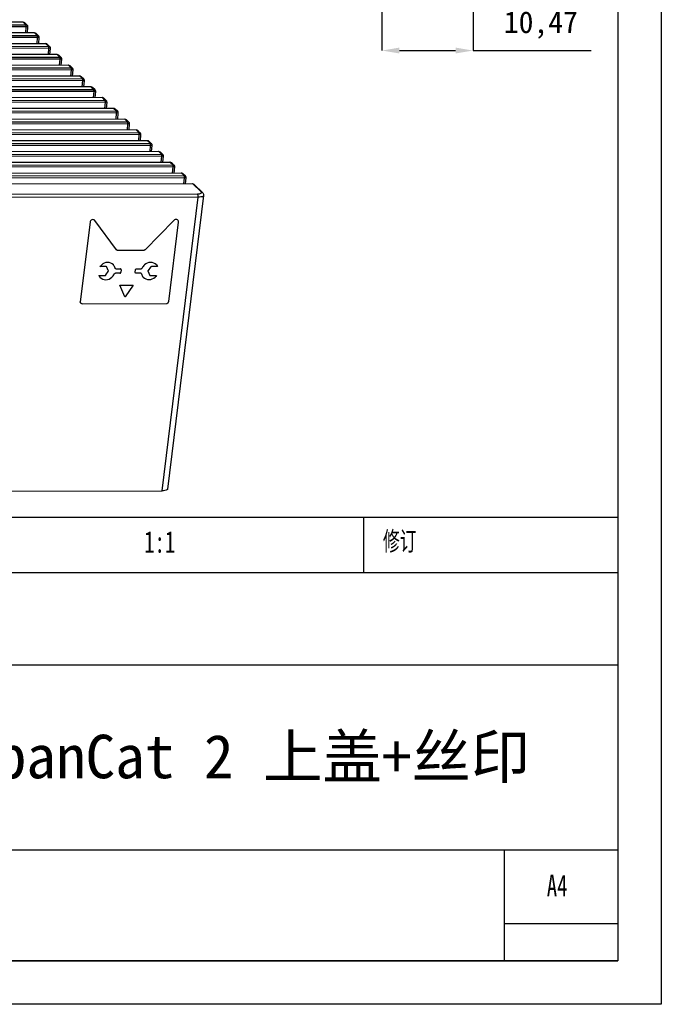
# Model space of a CAD drawing. Header units: millimetres. Extents: x 1573 to 1793, y 2179 to 2579.
# Tile 15 of 26: x 1719 to 1793, y 2179 to 2292. Entities that reach past the tile are written whole.
import ezdxf

# ---------------------------------------------------------------- set-up
doc = ezdxf.new("R2010")
doc.units = ezdxf.units.MM
doc.styles.add('SLDTEXTSTYLE0', font='TXT', dxfattribs={"width": 0.7, "bigfont": 'bigfont'})
doc.styles.add('SLDTEXTSTYLE1', font='TXT', dxfattribs={"width": 0.7})
doc.styles.add('标注2.5', font='simhei.ttf', dxfattribs={"height": 2.5})
doc.styles.add('标题7', font='simhei.ttf', dxfattribs={"height": 5})
doc.dimstyles.new('标注绿色', dxfattribs={"dimtxt": 2.5, "dimasz": 2, "dimexe": 0, "dimexo": 0, "dimgap": 1.524, "dimtad": 1, "dimtih": 1, "dimtoh": 1, "dimzin": 1, "dimtxsty": '标注2.5', "dimcen": 2.5, "dimclrd": 3, "dimclre": 3, "dimclrt": 3, "dimadec": 1, "dimazin": 0, "dimtfac": 1, "dimtmove": 0, "dimatfit": 3, "dimfxl": 1, "dimtzin": 1, "dimarcsym": 0})

# ---------------------------------------------------------------- blocks, each defined once
blk = doc.blocks.new('*D109')
at = {"color": 3, "lineweight": -2, "transparency": 16777216}
for p, q in [((1760.93, 2305), (1760.93, 2288.18)), ((1771.4, 2305), (1771.4, 2288.18)), ((1762.93, 2288.18), (1769.4, 2288.18)), ((1771.4, 2288.18), (1784.97, 2288.18))]:
    blk.add_line(p, q, dxfattribs=at)
at = {"color": 3, "transparency": 16777216}
for points in [[(1762.93, 2288.52), (1762.93, 2287.85), (1760.93, 2288.18)], [(1769.4, 2288.52), (1769.4, 2287.85), (1771.4, 2288.18)]]:
    blk.add_solid(points, dxfattribs=at)
at = {"layer": 'Defpoints', "color": 0, "transparency": 16777216}
for p in [(1760.93, 2305), (1771.4, 2305), (1771.4, 2288.18)]:
    blk.add_point(p, dxfattribs=at)
at = {"color": 3, "transparency": 16777216, "insert": (1779.19, 2291.12), "char_height": 2.5, "attachment_point": 5, "style": '标注2.5'}
blk.add_mtext('10,47', dxfattribs=at)

msp = doc.modelspace()

# ---------------------------------------------------------------- linework, layer by layer
at = {"color": 7, "linetype": 'Continuous', "lineweight": 25}
for p, q in [((1719.6881477, 2291.4547352), (1612.5407176, 2291.2676267)), ((1719.7116502, 2291.4438421), (1612.5642201, 2291.2567335)), ((1720.0128506, 2291.156253), (1719.7116502, 2291.4438421)), ((1720.1779149, 2291.0966164), (1719.8914717, 2291.3701151)), ((1612.8654205, 2290.9691444), (1720.0128506, 2291.156253)), ((1720.0596418, 2290.9187713), (1612.9122117, 2290.7316627)), ((1720.9863138, 2290.2152335), (1613.8388837, 2290.028125)), ((1721.0098163, 2290.2043404), (1613.8623862, 2290.0172318)), ((1720.187291, 2290.2138382), (1720.248619, 2290.9089192)), ((1721.3110167, 2289.9167513), (1721.0098163, 2290.2043404)), ((1614.1635866, 2289.7296427), (1721.3110167, 2289.9167513)), ((1721.3578079, 2289.6792696), (1614.2103778, 2289.492161)), ((1721.476081, 2289.8571147), (1721.1896378, 2290.1306134)), ((1721.4854571, 2288.9743365), (1721.5467851, 2289.6694175)), ((1722.2844799, 2288.9757318), (1615.1370498, 2288.7886233)), ((1722.3079824, 2288.9648387), (1615.1605523, 2288.7777301)), ((1615.4617527, 2288.490141), (1722.6091828, 2288.6772496)), ((1722.655974, 2288.4397679), (1615.5085439, 2288.2526593)), ((1722.6091828, 2288.6772496), (1722.3079824, 2288.9648387)), ((1722.7742471, 2288.617613), (1722.4878039, 2288.8911117)), ((1722.7836232, 2287.7348348), (1722.8449512, 2288.4299158)), ((1723.582646, 2287.7362301), (1616.4352159, 2287.5491216)), ((1723.6061485, 2287.725337), (1616.4587184, 2287.5382284)), ((1616.7599188, 2287.2506393), (1723.9073489, 2287.4377479)), ((1723.9541401, 2287.2002662), (1616.80671, 2287.0131577)), ((1723.9073489, 2287.4377479), (1723.6061485, 2287.725337)), ((1724.0724132, 2287.3781113), (1723.78597, 2287.65161)), ((1724.0817893, 2286.4953331), (1724.1431173, 2287.1904141)), ((1724.8808121, 2286.4967284), (1617.733382, 2286.3096199)), ((1724.9043146, 2286.4858353), (1617.7568845, 2286.2987267)), ((1618.0580849, 2286.0111377), (1725.205515, 2286.1982462)), ((1725.2523062, 2285.9607645), (1618.1048761, 2285.773656)), ((1725.205515, 2286.1982462), (1724.9043146, 2286.4858353)), ((1725.3705793, 2286.1386096), (1725.0841361, 2286.4121083)), ((1725.3799554, 2285.2558314), (1725.4412834, 2285.9509124)), ((1726.1789782, 2285.2572267), (1619.0315481, 2285.0701182)), ((1726.2024807, 2285.2463336), (1619.0550506, 2285.059225)), ((1619.356251, 2284.771636), (1726.5036811, 2284.9587445)), ((1726.5504723, 2284.7212628), (1619.4030422, 2284.5341543)), ((1726.5036811, 2284.9587445), (1726.2024807, 2285.2463336)), ((1726.6687454, 2284.8991079), (1726.3823022, 2285.1726066)), ((1726.6781215, 2284.0163297), (1726.7394495, 2284.7114107)), ((1727.4771443, 2284.017725), (1620.3297142, 2283.8306165)), ((1727.5006468, 2284.0068319), (1620.3532167, 2283.8197233)), ((1620.6544171, 2283.5321343), (1727.8018472, 2283.7192428)), ((1727.8486384, 2283.4817611), (1620.7012083, 2283.2946526)), ((1727.8018472, 2283.7192428), (1727.5006468, 2284.0068319)), ((1727.9669114, 2283.6596062), (1727.6804683, 2283.9331049)), ((1727.9762876, 2282.776828), (1728.0376156, 2283.471909)), ((1728.7753104, 2282.7782233), (1621.6278803, 2282.5911148)), ((1728.7988129, 2282.7673302), (1621.6513828, 2282.5802216)), ((1621.9525832, 2282.2926326), (1729.1000133, 2282.4797411)), ((1729.1468045, 2282.2422594), (1621.9993744, 2282.0551509)), ((1729.1000133, 2282.4797411), (1728.7988129, 2282.7673302)), ((1729.2650775, 2282.4201045), (1728.9786344, 2282.6936032)), ((1729.2744537, 2281.5373263), (1729.3357817, 2282.2324073)), ((1730.0734765, 2281.5387217), (1622.9260464, 2281.3516131)), ((1730.096979, 2281.5278285), (1622.9495489, 2281.34072)), ((1623.2507493, 2281.0531309), (1730.3981794, 2281.2402394)), ((1730.3981794, 2281.2402394), (1730.096979, 2281.5278285)), ((1730.5632436, 2281.1806028), (1730.2768005, 2281.4541015)), ((1730.4449706, 2281.0027577), (1623.2975405, 2280.8156492)), ((1731.3716426, 2280.29922), (1624.2242125, 2280.1121114)), ((1731.3951451, 2280.2883268), (1624.247715, 2280.1012183)), ((1624.5489154, 2279.8136292), (1731.6963455, 2280.0007377)), ((1730.5726198, 2280.2978246), (1730.6339478, 2280.9929056)), ((1731.6963455, 2280.0007377), (1731.3951451, 2280.2883268)), ((1731.8614097, 2279.9411011), (1731.5749666, 2280.2145998)), ((1731.7431367, 2279.763256), (1624.5957066, 2279.5761475)), ((1732.6698087, 2279.0597183), (1625.5223786, 2278.8726097)), ((1732.6933112, 2279.0488251), (1625.5458811, 2278.8617166)), ((1731.8707859, 2279.0583229), (1731.9321139, 2279.7534039)), ((1732.9945116, 2278.761236), (1732.6933112, 2279.0488251)), ((1733.1595758, 2278.7015994), (1732.8731327, 2278.9750981)), ((1625.8470815, 2278.5741275), (1732.9945116, 2278.761236)), ((1733.0413028, 2278.5237543), (1625.8938727, 2278.3366458)), ((1733.9679748, 2277.8202166), (1626.8205447, 2277.633108)), ((1733.9914773, 2277.8093234), (1626.8440472, 2277.6222149)), ((1733.168952, 2277.8188213), (1733.23028, 2278.5139022)), ((1734.2926777, 2277.5217343), (1733.9914773, 2277.8093234)), ((1734.4577419, 2277.4620977), (1734.1712988, 2277.7355964)), ((1627.1452476, 2277.3346258), (1734.2926777, 2277.5217343)), ((1734.3394689, 2277.2842526), (1627.1920388, 2277.0971441)), ((1735.2661409, 2276.5807149), (1628.1187108, 2276.3936063)), ((1735.2896434, 2276.5698217), (1628.1422133, 2276.3827132)), ((1734.4671181, 2276.5793196), (1734.5284461, 2277.2744005)), ((1735.5908438, 2276.2822326), (1735.2896434, 2276.5698217)), ((1628.4434137, 2276.0951241), (1735.5908438, 2276.2822326)), ((1735.637635, 2276.0447509), (1628.4902049, 2275.8576424)), ((1735.755908, 2276.222596), (1735.4694649, 2276.4960947)), ((1735.7652842, 2275.3398179), (1735.8266122, 2276.0348988)), ((1736.564307, 2275.3412132), (1629.4168769, 2275.1541046)), ((1736.5878095, 2275.33032), (1629.4403794, 2275.1432115)), ((1629.7415798, 2274.8556224), (1736.8890099, 2275.0427309)), ((1736.9358011, 2274.8052492), (1629.788371, 2274.6181407)), ((1736.8890099, 2275.0427309), (1736.5878095, 2275.33032)), ((1737.0540741, 2274.9830943), (1736.767631, 2275.256593)), ((1737.0634503, 2274.1003162), (1737.1247783, 2274.7953971)), ((1737.8624731, 2274.1017115), (1630.715043, 2273.9146029)), ((1737.8859756, 2274.0908183), (1630.7385455, 2273.9037098)), ((1631.0397459, 2273.6161207), (1738.187176, 2273.8032292)), ((1738.2339672, 2273.5657475), (1631.0865371, 2273.378639)), ((1738.187176, 2273.8032292), (1737.8859756, 2274.0908183)), ((1738.3522402, 2273.7435927), (1738.0657971, 2274.0170913)), ((1738.3616164, 2272.8608145), (1738.4229444, 2273.5558955)), ((1739.1606392, 2272.8622098), (1632.0132091, 2272.6751012)), ((1739.1841417, 2272.8513166), (1632.0367116, 2272.6642081)), ((1740.1478594, 2271.9311495), (1739.1841417, 2272.8513166)), ((1740.3203023, 2271.8644677), (1739.3639632, 2272.7775896)), ((1633.8921337, 2271.5173152), (1739.7334567, 2271.7021429)), ((1739.8010059, 2271.3208262), (1633.9596828, 2271.1359985)), ((1735.6681564, 2237.5653093), (1739.8010059, 2271.3208262)), ((1736.3198147, 2237.7693051), (1740.4526642, 2271.524822)), ((1629.8268334, 2237.3804816), (1735.6681564, 2237.5653093))]:
    msp.add_line(p, q, dxfattribs=at)
at = {"color": 8, "linetype": 'Continuous', "lineweight": 25}
for p, q in [((1719.9974152, 2290.2135066), (1720.0596418, 2290.9187713)), ((1721.2955813, 2288.9740049), (1721.3578079, 2289.6792696)), ((1722.5937474, 2287.7345032), (1722.655974, 2288.4397679)), ((1723.8919135, 2286.4950015), (1723.9541401, 2287.2002662)), ((1725.1900796, 2285.2554998), (1725.2523062, 2285.9607645)), ((1726.4882457, 2284.0159982), (1726.5504723, 2284.7212628)), ((1727.7864118, 2282.7764965), (1727.8486384, 2283.4817611)), ((1729.0845779, 2281.5369948), (1729.1468045, 2282.2422594)), ((1730.382744, 2280.2974931), (1730.4449706, 2281.0027577)), ((1731.6809101, 2279.0579914), (1731.7431367, 2279.763256)), ((1732.9790762, 2277.8184897), (1733.0413028, 2278.5237543)), ((1734.2772423, 2276.578988), (1734.3394689, 2277.2842526)), ((1735.5754084, 2275.3394863), (1735.637635, 2276.0447509)), ((1736.8735745, 2274.0999846), (1736.9358011, 2274.8052492)), ((1738.1717406, 2272.8604829), (1738.2339672, 2273.5657475))]:
    msp.add_line(p, q, dxfattribs=at)
at = {"color": 7, "linetype": 'Continuous'}
for p, q in [((1730.4369213, 2265.2701932), (1727.9499903, 2268.6432572)), ((1737.0264484, 2268.6591072), (1733.7123159, 2265.2759129)), ((1727.3842964, 2268.437287), (1726.2668461, 2259.3103848)), ((1736.4244868, 2259.3281228), (1737.5419371, 2268.455025)), ((1733.5227131, 2265.1927679), (1730.6062411, 2265.187675)), ((1729.2301093, 2263.3365756), (1728.5260964, 2263.3353462)), ((1729.4841406, 2262.884261), (1729.3272673, 2263.2728929)), ((1730.358495, 2263.0837198), (1730.8676028, 2263.0846089)), ((1732.5796335, 2262.6989156), (1732.6124718, 2262.9671262)), ((1732.7461811, 2263.0878894), (1733.2552604, 2263.0887784)), ((1734.3332618, 2263.2816343), (1734.0811391, 2262.8922881)), ((1735.1500999, 2263.3469135), (1734.446059, 2263.3456841)), ((1728.4013215, 2262.3162325), (1729.1053325, 2262.3174619)), ((1729.2181309, 2262.3815137), (1729.4702607, 2262.7708847)), ((1730.8052441, 2262.5752874), (1730.2961409, 2262.5743984)), ((1730.9717917, 2262.9642612), (1730.9389534, 2262.6960506)), ((1733.1928972, 2262.5794569), (1732.6838224, 2262.5785679)), ((1734.0672567, 2262.7789127), (1734.2241267, 2262.390256)), ((1734.3212859, 2262.3265704), (1735.0253249, 2262.3277998)), ((1731.4021492, 2259.8645986), (1730.8087944, 2261.190035)), ((1730.8213098, 2261.2081363), (1732.3329041, 2261.2107759)), ((1732.3409914, 2261.1927106), (1731.4227517, 2259.8646346)), ((1726.4752238, 2259.0696894), (1736.1570684, 2259.0865965))]:
    msp.add_line(p, q, dxfattribs=at)
at = {"color": 7, "lineweight": -3}
for p, q in [((1608.0295983, 2234.5254724), (1788.0295983, 2234.5254724)), ((1758.8295983, 2228.1504724), (1758.8295983, 2234.5254724)), ((1788.0295983, 2228.1504724), (1706.8295983, 2228.1504724)), ((1788.0295983, 2217.5254724), (1608.0295983, 2217.5254724)), ((1662.6295983, 2196.2754724), (1788.0295983, 2196.2754724)), ((1775.0295983, 2183.5254724), (1775.0295983, 2196.2754724)), ((1788.0295983, 2187.7754724), (1775.0295983, 2187.7754724)), ((1608.0295983, 2183.5254724), (1788.0295983, 2183.5254724))]:
    msp.add_line(p, q, dxfattribs=at)
msp.add_line((1788.0295983, 2234.5254724), (1788.0295983, 2183.5254724))
for points in [[(1793.0295983, 2178.5254724), (1572.9080316, 2178.5254724), (1572.9080316, 2578.7570666), (1793.0295983, 2578.7570666)], [(1788.0295983, 2183.5254724), (1577.9080316, 2183.5254724), (1577.9080316, 2573.7570666), (1788.0295983, 2573.7570666)]]:
    msp.add_lwpolyline(points, close=True)
at = {"color": 7, "linetype": 'Continuous', "lineweight": 25, "flags": 128}
for points in [[(1719.7116502, 2291.4438421), (1719.6986811, 2291.4526038), (1719.6881477, 2291.4547352)], [(1721.0098163, 2290.2043404), (1720.9968472, 2290.2131021), (1720.9863138, 2290.2152335)], [(1722.3079824, 2288.9648387), (1722.2950133, 2288.9736004), (1722.2844799, 2288.9757318)], [(1723.6061485, 2287.725337), (1723.5931794, 2287.7340987), (1723.582646, 2287.7362301)], [(1724.9043146, 2286.4858353), (1724.8913455, 2286.494597), (1724.8808121, 2286.4967284)], [(1726.2024807, 2285.2463336), (1726.1895116, 2285.2550953), (1726.1789782, 2285.2572267)], [(1727.5006468, 2284.0068319), (1727.4876777, 2284.0155937), (1727.4771443, 2284.017725)], [(1728.7988129, 2282.7673302), (1728.7858438, 2282.776092), (1728.7753104, 2282.7782233)], [(1730.096979, 2281.5278285), (1730.0840099, 2281.5365903), (1730.0734765, 2281.5387217)], [(1731.3951451, 2280.2883268), (1731.382176, 2280.2970886), (1731.3716426, 2280.29922)], [(1732.6933112, 2279.0488251), (1732.6803421, 2279.0575869), (1732.6698087, 2279.0597183)], [(1733.9914773, 2277.8093234), (1733.9785082, 2277.8180852), (1733.9679748, 2277.8202166)], [(1735.2896434, 2276.5698217), (1735.2766743, 2276.5785835), (1735.2661409, 2276.5807149)], [(1736.5878095, 2275.33032), (1736.5748404, 2275.3390818), (1736.564307, 2275.3412132)], [(1737.8859756, 2274.0908183), (1737.8730065, 2274.0995801), (1737.8624731, 2274.1017115)], [(1739.1841417, 2272.8513166), (1739.1711726, 2272.8600784), (1739.1606392, 2272.8622098)], [(1739.7334567, 2271.7021429), (1739.8562756, 2271.7067438), (1739.9652033, 2271.7199246), (1740.0560539, 2271.7411789), (1740.1253361, 2271.7696898), (1740.1703874, 2271.8043617), (1740.1894764, 2271.8438621), (1740.1818696, 2271.8866731), (1740.1478594, 2271.9311495)], [(1736.3198147, 2237.7693051), (1736.3196068, 2237.767766), (1736.2923369, 2237.7113372), (1736.2279784, 2237.6618062), (1736.1290044, 2237.6210766), (1735.9992186, 2237.5907136), (1735.8436086, 2237.571884), (1735.6681564, 2237.5653093)]]:
    msp.add_lwpolyline(points, dxfattribs=at)
at = {"color": 8, "linetype": 'Continuous', "lineweight": 25, "flags": 128}
msp.add_lwpolyline([(1740.4527448, 2271.5255011), (1740.4524625, 2271.5232821), (1740.4251924, 2271.4668529), (1740.3608335, 2271.4173217), (1740.261859, 2271.3765918), (1740.1320724, 2271.3462286), (1739.9764613, 2271.3273989), (1739.8010059, 2271.3208262)], dxfattribs=at)
at = {"color": 7, "linetype": 'Continuous', "flags": 128}
for points in [[(1730.6062411, 2265.187675), (1730.5810419, 2265.1890053), (1730.5564666, 2265.1930699), (1730.5327954, 2265.1998224), (1730.5102984, 2265.2091856), (1730.4892321, 2265.221053), (1730.4698366, 2265.2352892), (1730.4523331, 2265.2517317), (1730.4369213, 2265.2701932)], [(1733.7123159, 2265.2759129), (1733.6923758, 2265.2573897), (1733.6708377, 2265.240879), (1733.6479472, 2265.226569), (1733.6239653, 2265.214623), (1733.5991654, 2265.2051771), (1733.5738303, 2265.1983391), (1733.548249, 2265.1941869), (1733.5227131, 2265.1927679)], [(1728.526097, 2263.3353462), (1728.6147005, 2263.4446379), (1728.6949538, 2263.5244058)], [(1729.3272673, 2263.2728929), (1729.3204652, 2263.2866972), (1729.3117458, 2263.2992124), (1729.3012682, 2263.3102102), (1729.2892236, 2263.3194901), (1729.2758315, 2263.3268828), (1729.2613363, 2263.3322535), (1729.2460024, 2263.3355042), (1729.2301093, 2263.3365756)], [(1730.358495, 2263.0837198), (1730.340504, 2263.085102), (1730.3232813, 2263.0892795), (1730.3072308, 2263.0961544), (1730.2927289, 2263.1055654), (1730.2801159, 2263.1172917), (1730.2696876, 2263.1310584), (1730.2616886, 2263.1465424), (1730.2563065, 2263.1633807)], [(1730.9717917, 2262.9642612), (1730.9723857, 2262.9877764), (1730.9683857, 2263.0103799), (1730.9599455, 2263.0312031), (1730.9473893, 2263.0494459), (1730.9311998, 2263.064407), (1730.9119991, 2263.0755116), (1730.890525, 2263.0823329), (1730.8676028, 2263.0846089)], [(1732.6124718, 2262.9671262), (1732.617637, 2262.9906494), (1732.6271748, 2263.0132766), (1732.6407187, 2263.0341382), (1732.6577482, 2263.0524326), (1732.677609, 2263.0674567), (1732.6995377, 2263.0786331), (1732.7226916, 2263.0855324), (1732.7461811, 2263.0878894)], [(1733.3770033, 2263.1688303), (1733.3674949, 2263.151966), (1733.3557001, 2263.1364474), (1733.3418955, 2263.1226384), (1733.3264051, 2263.110863), (1733.3095921, 2263.1013973), (1733.2918509, 2263.0944634), (1733.2735976, 2263.090224), (1733.2552604, 2263.0887784)], [(1734.3332618, 2263.2816343), (1734.3434479, 2263.2954683), (1734.3552362, 2263.3080194), (1734.3684119, 2263.3190586), (1734.3827346, 2263.3283846), (1734.3979431, 2263.3358273), (1734.4137599, 2263.341251), (1734.4298967, 2263.3445567), (1734.446059, 2263.3456841)], [(1735.0274475, 2263.535464), (1735.1028998, 2263.4332638), (1735.1500999, 2263.3469135)], [(1728.4013215, 2262.3162325), (1728.4138808, 2262.2907704), (1728.4272577, 2262.2658044), (1728.4414399, 2262.2413575), (1728.4564143, 2262.2174523), (1728.4721671, 2262.1941108), (1728.4886836, 2262.1713547), (1728.5059486, 2262.1492049), (1728.5239462, 2262.127682)], [(1729.1053325, 2262.3174619), (1729.1214951, 2262.3185894), (1729.1376321, 2262.3218951), (1729.1534492, 2262.327319), (1729.1686579, 2262.3347619), (1729.1829808, 2262.3440883), (1729.1961565, 2262.3551278), (1729.2079449, 2262.3676793), (1729.2181309, 2262.3815137)], [(1729.4702607, 2262.7708847), (1729.4779459, 2262.7843082), (1729.4840495, 2262.7983762), (1729.4884802, 2262.8128783), (1729.4911716, 2262.8275974), (1729.4920837, 2262.8423133), (1729.4912027, 2262.856806), (1729.4885417, 2262.8708587), (1729.4841406, 2262.884261)], [(1730.1743953, 2262.4943408), (1730.1839034, 2262.5112061), (1730.1956981, 2262.5267258), (1730.2095028, 2262.5405357), (1730.2249936, 2262.552312), (1730.2418071, 2262.5617784), (1730.259549, 2262.5687129), (1730.277803, 2262.5729527), (1730.2961409, 2262.5743984)], [(1730.8052441, 2262.5752874), (1730.8287336, 2262.5776444), (1730.8518875, 2262.5845437), (1730.8738162, 2262.5957201), (1730.893677, 2262.6107442), (1730.9107065, 2262.6290386), (1730.9242504, 2262.6499002), (1730.9337882, 2262.6725274), (1730.9389534, 2262.6960506)], [(1732.6838224, 2262.5785679), (1732.6609002, 2262.5808439), (1732.6394261, 2262.5876652), (1732.6202254, 2262.5987698), (1732.6040359, 2262.6137309), (1732.5914798, 2262.6319736), (1732.5830395, 2262.6527969), (1732.5790395, 2262.6754004), (1732.5796335, 2262.6989156)], [(1733.295087, 2262.4997904), (1733.2897055, 2262.5166297), (1733.2817069, 2262.5321148), (1733.2712786, 2262.5458824), (1733.2586655, 2262.5576096), (1733.2441633, 2262.5670214), (1733.2281123, 2262.5738968), (1733.2108889, 2262.5780746), (1733.1928972, 2262.5794569)], [(1734.0672567, 2262.7789127), (1734.0628561, 2262.7923151), (1734.0601955, 2262.8063677), (1734.0593148, 2262.8208603), (1734.0602272, 2262.8355762), (1734.062919, 2262.8502951), (1734.0673499, 2262.864797), (1734.0734537, 2262.8788648), (1734.0811391, 2262.8922881)], [(1734.2241267, 2262.390256), (1734.2309287, 2262.3764512), (1734.239648, 2262.3639354), (1734.2501256, 2262.3529371), (1734.2621704, 2262.3436567), (1734.2755626, 2262.3362637), (1734.2900581, 2262.3308927), (1734.3053924, 2262.3276419), (1734.3212859, 2262.3265704)], [(1735.0253252, 2262.3277998), (1734.9366951, 2262.2185099), (1734.8564392, 2262.1387402)], [(1730.8087944, 2261.190035), (1730.8079621, 2261.1929405), (1730.8079388, 2261.19606), (1730.8087262, 2261.1991809), (1730.8102705, 2261.2020905), (1730.8124665, 2261.2045906), (1730.8151646, 2261.2065108), (1730.8181808, 2261.2077201), (1730.8213098, 2261.2081363)], [(1732.3409914, 2261.1927106), (1732.3425357, 2261.1956202), (1732.343323, 2261.1987412), (1732.3432997, 2261.2018607), (1732.3424674, 2261.2047662), (1732.3408828, 2261.2072596), (1732.3386538, 2261.2091712), (1732.3359325, 2261.2103705), (1732.3329041, 2261.2107759)], [(1731.4227517, 2259.8646346), (1731.4205557, 2259.8621345), (1731.4178576, 2259.8602143), (1731.4148414, 2259.859005), (1731.4117124, 2259.8585888), (1731.4086841, 2259.8589942), (1731.4059627, 2259.8601936), (1731.4037338, 2259.8621051), (1731.4021492, 2259.8645986)], [(1726.4752238, 2259.0696894), (1726.4293795, 2259.0742412), (1726.3864313, 2259.0878839), (1726.3480298, 2259.1100931), (1726.3156508, 2259.1400153), (1726.2905385, 2259.1765008), (1726.2736581, 2259.2181473), (1726.2656581, 2259.2633544), (1726.2668461, 2259.3103848)], [(1736.1570684, 2259.0865965), (1736.2040472, 2259.0913104), (1736.2503551, 2259.105109), (1736.2942125, 2259.1274618), (1736.333934, 2259.15751), (1736.3679931, 2259.1940988), (1736.3950809, 2259.235822), (1736.4141565, 2259.2810764), (1736.4244868, 2259.3281228)]]:
    msp.add_lwpolyline(points, dxfattribs=at)
at = {"color": 7, "linetype": 'Continuous', "lineweight": 25}
for centre, radius, start, end in [((1719.7223091, 2290.9756568), 0.3420955, 350.428072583, 31.86444662), ((1721.0204752, 2289.7361551), 0.3420955, 350.428072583, 31.86444662), ((1722.3186413, 2288.4966535), 0.3420955, 350.428072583, 31.86444662), ((1723.6168074, 2287.2571518), 0.3420955, 350.428072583, 31.86444662), ((1724.9149735, 2286.0176501), 0.3420955, 350.428072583, 31.86444662), ((1726.2131396, 2284.7781484), 0.3420955, 350.428072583, 31.86444662), ((1727.5113057, 2283.5386467), 0.3420955, 350.428072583, 31.86444662), ((1728.8094718, 2282.299145), 0.3420955, 350.428072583, 31.86444662), ((1730.1076379, 2281.0596433), 0.3420955, 350.428072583, 31.86444662), ((1731.405804, 2279.8201416), 0.3420955, 350.428072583, 31.86444662), ((1732.7039701, 2278.5806399), 0.3420955, 350.428072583, 31.86444662), ((1734.0021362, 2277.3411382), 0.3420955, 350.428072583, 31.86444662), ((1735.3003023, 2276.1016365), 0.3420955, 350.428072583, 31.86444662), ((1736.5984684, 2274.8621348), 0.3420955, 350.428072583, 31.86444662), ((1737.8966345, 2273.6226331), 0.3420955, 350.428072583, 31.86444662), ((1739.2773916, 2271.4247109), 0.5338202, 348.778277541, 31.312841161)]:
    msp.add_arc(centre, radius, start, end, dxfattribs=at)
at = {"color": 8, "linetype": 'Continuous', "lineweight": 25}
msp.add_arc((1740.1517871, 2271.685003), 0.2461779, 46.720885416, 90.914163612, dxfattribs=at)
at = {"color": 7, "linetype": 'Continuous'}
for centre, radius, start, end in [((1727.7118543, 2268.4174815), 0.3281561, 43.473041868, 176.539873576), ((1737.2556535, 2268.484979), 0.2878465, 354.026861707, 142.77588185), ((1729.385175, 2262.8608906), 0.9574182, 44.070187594, 136.129920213), ((1729.4337556, 2262.9765759), 0.8434963, 12.795083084, 40.717371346), ((1734.4310662, 2262.6646419), 1.168441, 131.993055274, 154.436875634), ((1734.3395507, 2262.8695384), 0.9574225, 44.070260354, 136.129847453), ((1729.2118447, 2262.7936154), 0.9574297, 224.07049309, 316.129614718), ((1729.1202564, 2262.9985552), 1.168526, 311.993949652, 334.437461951), ((1734.1175412, 2262.6865161), 0.8433845, 192.791302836, 220.719072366), ((1734.1662213, 2262.8022541), 0.9574197, 224.069994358, 316.13011345)]:
    msp.add_arc(centre, radius, start, end, dxfattribs=at)
at = {"color": 7, "linetype": 'Continuous', "lineweight": 25}
for centre in [(1719.7081608, 2291.1303536), (1721.0063269, 2289.8908519), (1722.304493, 2288.6513502), (1723.6026591, 2287.4118485), (1724.9008252, 2286.1723468), (1726.1989913, 2284.9328451), (1727.4971574, 2283.6933434), (1728.7953235, 2282.4538417), (1730.0934896, 2281.21434), (1731.3916557, 2279.9748383), (1732.6898218, 2278.7353366), (1733.9879879, 2277.4958349), (1735.286154, 2276.2563332), (1736.5843201, 2275.0168315), (1737.8824862, 2273.7773298), (1739.1806523, 2272.5378281)]:
    msp.add_ellipse(centre, major_axis=(0.0192553, 0.3130179), ratio=0.8920854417, start_param=5.6379673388, end_param=6.3395660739, dxfattribs=at)
at = {"color": 8, "linetype": 'Continuous', "lineweight": 25}
for centre, major_axis, ratio, start_param, end_param in [((1719.9468803, 2290.9024219), (0.2615909, 0.1559467), 0.7656137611, 0.2601067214, 0.9111337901), ((1719.9468803, 2290.9024219), (0.3017415, 0.0065794), 0.0496289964, 6.2777138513, 7.4699023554), ((1721.2450464, 2289.6629202), (0.2615909, 0.1559467), 0.7656137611, 0.2601067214, 0.9111337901), ((1721.2450464, 2289.6629202), (0.3017415, 0.0065794), 0.0496289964, 6.2777138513, 7.4699023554), ((1722.5432125, 2288.4234185), (0.2615909, 0.1559467), 0.7656137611, 0.2601067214, 0.9111337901), ((1722.5432125, 2288.4234185), (0.3017415, 0.0065794), 0.0496289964, 6.2777138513, 7.4699023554), ((1723.8413786, 2287.1839168), (0.2615909, 0.1559467), 0.7656137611, 0.2601067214, 0.9111337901), ((1723.8413786, 2287.1839168), (0.3017415, 0.0065794), 0.0496289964, 6.2777138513, 7.4699023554), ((1725.1395447, 2285.9444151), (0.2615909, 0.1559467), 0.7656137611, 0.2601067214, 0.9111337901), ((1725.1395447, 2285.9444151), (0.3017415, 0.0065794), 0.0496289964, 6.2777138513, 7.4699023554), ((1726.4377108, 2284.7049134), (0.2615909, 0.1559467), 0.7656137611, 0.2601067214, 0.9111337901), ((1726.4377108, 2284.7049134), (0.3017415, 0.0065794), 0.0496289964, 6.2777138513, 7.4699023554), ((1727.7358769, 2283.4654117), (0.2615909, 0.1559467), 0.7656137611, 0.2601067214, 0.9111337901), ((1727.7358769, 2283.4654117), (0.3017415, 0.0065794), 0.0496289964, 6.2777138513, 7.4699023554), ((1729.034043, 2282.22591), (0.2615909, 0.1559467), 0.7656137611, 0.2601067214, 0.9111337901), ((1729.034043, 2282.22591), (0.3017415, 0.0065794), 0.0496289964, 6.2777138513, 7.4699023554), ((1730.3322091, 2280.9864083), (0.2615909, 0.1559467), 0.7656137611, 0.2601067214, 0.9111337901), ((1730.3322091, 2280.9864083), (0.3017415, 0.0065794), 0.0496289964, 6.2777138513, 7.4699023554), ((1731.6303752, 2279.7469066), (0.2615909, 0.1559467), 0.7656137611, 0.2601067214, 0.9111337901), ((1731.6303752, 2279.7469066), (0.3017415, 0.0065794), 0.0496289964, 6.2777138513, 7.4699023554), ((1732.9285413, 2278.5074049), (0.2615909, 0.1559467), 0.7656137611, 0.2601067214, 0.9111337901), ((1732.9285413, 2278.5074049), (0.3017415, 0.0065794), 0.0496289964, 6.2777138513, 7.4699023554), ((1734.2267074, 2277.2679032), (0.2615909, 0.1559467), 0.7656137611, 0.2601067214, 0.9111337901), ((1734.2267074, 2277.2679032), (0.3017415, 0.0065794), 0.0496289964, 6.2777138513, 7.4699023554), ((1735.5248735, 2276.0284015), (0.2615909, 0.1559467), 0.7656137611, 0.2601067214, 0.9111337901), ((1735.5248735, 2276.0284015), (0.3017415, 0.0065794), 0.0496289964, 6.2777138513, 7.4699023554), ((1736.8230396, 2274.7888998), (0.2615909, 0.1559467), 0.7656137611, 0.2601067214, 0.9111337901), ((1736.8230396, 2274.7888998), (0.3017415, 0.0065794), 0.0496289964, 6.2777138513, 7.4699023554), ((1738.1212057, 2273.5493981), (0.2615909, 0.1559467), 0.7656137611, 0.2601067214, 0.9111337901), ((1738.1212057, 2273.5493981), (0.3017415, 0.0065794), 0.0496289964, 6.2777138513, 7.4699023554)]:
    msp.add_ellipse(centre, major_axis=major_axis, ratio=ratio, start_param=start_param, end_param=end_param, dxfattribs=at)
at = {"color": 7, "linetype": 'Continuous', "lineweight": 25}
for points, knots in [([(1720.2448296, 2290.9086164), (1720.246815, 2290.9260289), (1720.2520239, 2290.9717133), (1720.2235396, 2291.0420591), (1720.1906826, 2291.0919977), (1720.1663702, 2291.1067176), (1720.1658849, 2291.1070113)], [0, 0, 0, 0, 0.23543099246, 0.61768880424, 0.99236930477, 1, 1, 1, 1]), ([(1721.5429957, 2289.6691147), (1721.5449811, 2289.6865272), (1721.55019, 2289.7322116), (1721.5217057, 2289.8025574), (1721.4888487, 2289.852496), (1721.4645363, 2289.8672159), (1721.464051, 2289.8675097)], [0, 0, 0, 0, 0.2354309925, 0.6176888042, 0.9923693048, 1, 1, 1, 1]), ([(1722.8411618, 2288.429613), (1722.8431472, 2288.4470255), (1722.8483561, 2288.4927099), (1722.8198718, 2288.5630557), (1722.7870148, 2288.6129943), (1722.7627024, 2288.6277142), (1722.7622171, 2288.628008)], [0, 0, 0, 0, 0.23543099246, 0.61768880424, 0.99236930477, 1, 1, 1, 1]), ([(1724.1393279, 2287.1901113), (1724.1413133, 2287.2075238), (1724.1465222, 2287.2532082), (1724.1180379, 2287.3235541), (1724.0851809, 2287.3734926), (1724.0608685, 2287.3882125), (1724.0603832, 2287.3885063)], [0, 0, 0, 0, 0.2354309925, 0.6176888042, 0.9923693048, 1, 1, 1, 1]), ([(1725.437494, 2285.9506096), (1725.4394794, 2285.9680221), (1725.4446883, 2286.0137065), (1725.416204, 2286.0840524), (1725.383347, 2286.1339909), (1725.3590346, 2286.1487108), (1725.3585493, 2286.1490046)], [0, 0, 0, 0, 0.2354309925, 0.6176888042, 0.9923693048, 1, 1, 1, 1]), ([(1726.7356601, 2284.7111079), (1726.7376455, 2284.7285204), (1726.7428544, 2284.7742048), (1726.7143701, 2284.8445507), (1726.6815131, 2284.8944892), (1726.6572007, 2284.9092091), (1726.6567154, 2284.9095029)], [0, 0, 0, 0, 0.23543099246, 0.61768880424, 0.99236930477, 1, 1, 1, 1]), ([(1728.0338262, 2283.4716062), (1728.0358116, 2283.4890187), (1728.0410205, 2283.5347031), (1728.0125362, 2283.605049), (1727.9796792, 2283.6549875), (1727.9553668, 2283.6697074), (1727.9548815, 2283.6700012)], [0, 0, 0, 0, 0.2354309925, 0.6176888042, 0.9923693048, 1, 1, 1, 1]), ([(1729.3319923, 2282.2321045), (1729.3339777, 2282.249517), (1729.3391866, 2282.2952014), (1729.3107023, 2282.3655473), (1729.2778453, 2282.4154858), (1729.2535329, 2282.4302057), (1729.2530476, 2282.4304995)], [0, 0, 0, 0, 0.23543099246, 0.61768880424, 0.99236930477, 1, 1, 1, 1]), ([(1730.6301584, 2280.9926028), (1730.6321438, 2281.0100153), (1730.6373527, 2281.0556997), (1730.6088684, 2281.1260456), (1730.5760114, 2281.1759841), (1730.551699, 2281.190704), (1730.5512137, 2281.1909978)], [0, 0, 0, 0, 0.2354309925, 0.6176888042, 0.9923693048, 1, 1, 1, 1]), ([(1731.9283245, 2279.7531011), (1731.9303099, 2279.7705136), (1731.9355188, 2279.816198), (1731.9070345, 2279.8865439), (1731.8741775, 2279.9364825), (1731.8498651, 2279.9512023), (1731.8493798, 2279.9514961)], [0, 0, 0, 0, 0.2354309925, 0.6176888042, 0.9923693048, 1, 1, 1, 1]), ([(1733.2264906, 2278.5135994), (1733.228476, 2278.531012), (1733.2336849, 2278.5766963), (1733.2052005, 2278.6470422), (1733.1723436, 2278.6969808), (1733.1480312, 2278.7117006), (1733.1475459, 2278.7119944)], [0, 0, 0, 0, 0.2354309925, 0.6176888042, 0.9923693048, 1, 1, 1, 1]), ([(1734.5246567, 2277.2740977), (1734.5266421, 2277.2915103), (1734.531851, 2277.3371946), (1734.5033666, 2277.4075405), (1734.4705097, 2277.4574791), (1734.4461973, 2277.4721989), (1734.445712, 2277.4724927)], [0, 0, 0, 0, 0.2354309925, 0.6176888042, 0.9923693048, 1, 1, 1, 1]), ([(1735.8228228, 2276.0345961), (1735.8248082, 2276.0520086), (1735.8300171, 2276.0976929), (1735.8015327, 2276.1680388), (1735.7686758, 2276.2179774), (1735.7443634, 2276.2326972), (1735.7438781, 2276.232991)], [0, 0, 0, 0, 0.2354309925, 0.6176888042, 0.9923693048, 1, 1, 1, 1]), ([(1737.1209889, 2274.7950944), (1737.1229742, 2274.8125069), (1737.1281832, 2274.8581912), (1737.0996988, 2274.9285371), (1737.0668419, 2274.9784757), (1737.0425295, 2274.9931955), (1737.0420442, 2274.9934893)], [0, 0, 0, 0, 0.2354309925, 0.6176888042, 0.9923693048, 1, 1, 1, 1]), ([(1738.419155, 2273.5555927), (1738.4211403, 2273.5730052), (1738.4263493, 2273.6186895), (1738.3978649, 2273.6890354), (1738.365008, 2273.738974), (1738.3406956, 2273.7536938), (1738.3402103, 2273.7539876)], [0, 0, 0, 0, 0.2354309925, 0.6176888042, 0.9923693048, 1, 1, 1, 1]), ([(1740.4456404, 2271.5264727), (1740.4497034, 2271.5604952), (1740.4595092, 2271.6426073), (1740.408369, 2271.7668075), (1740.3500319, 2271.8314995), (1740.3203023, 2271.8644677)], [0, 0, 0, 0, 0.2575756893, 0.6216480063, 1, 1, 1, 1])]:
    msp.add_open_spline(points, degree=3, knots=knots, dxfattribs=at)

# ---------------------------------------------------------------- texts
at = {"color": 7, "lineweight": -3, "char_height": 2.5, "attachment_point": 1}
for s, insert, style in [('图纸比例：', (1707.9410064, 2232.9372275), 'SLDTEXTSTYLE0'), ('1:1', (1733.6059052, 2232.9372274), 'SLDTEXTSTYLE1'), ('修订', (1761.048208, 2232.9372275), 'SLDTEXTSTYLE0'), ('工程图号', (1708.3161802, 2196.1756667), 'SLDTEXTSTYLE0')]:
    msp.add_mtext(s, dxfattribs=dict(at, insert=insert, style=style))
at = {"lineweight": -3, "insert": (1709.861963, 2209.5182588), "char_height": 5, "attachment_point": 1, "style": '标题7'}
msp.add_mtext_dynamic_manual_height_columns('LubanCat 2 上盖+丝印', width=91.796834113, gutter_width=35, heights=[0], dxfattribs=at)
at = {"color": 1, "lineweight": -3, "insert": (1779.8700098, 2193.4256665), "char_height": 2.5, "attachment_point": 1, "style": 'SLDTEXTSTYLE1'}
msp.add_mtext('A4', dxfattribs=at)

# ---------------------------------------------------------------- dimensions: what is measured, and where the dimension line sits
dim = msp.add_linear_dim(base=(1771.4000933, 2288.1822735), p1=(1760.9290407, 2304.9981681), p2=(1771.4000933, 2304.9981681), dimstyle='标注绿色')
dim.commit()
dim.dimension.update_dxf_attribs({"geometry": '*D109', "text_midpoint": (1779.1867338, 2291.1177903)})

doc.saveas('drawing.dxf')
